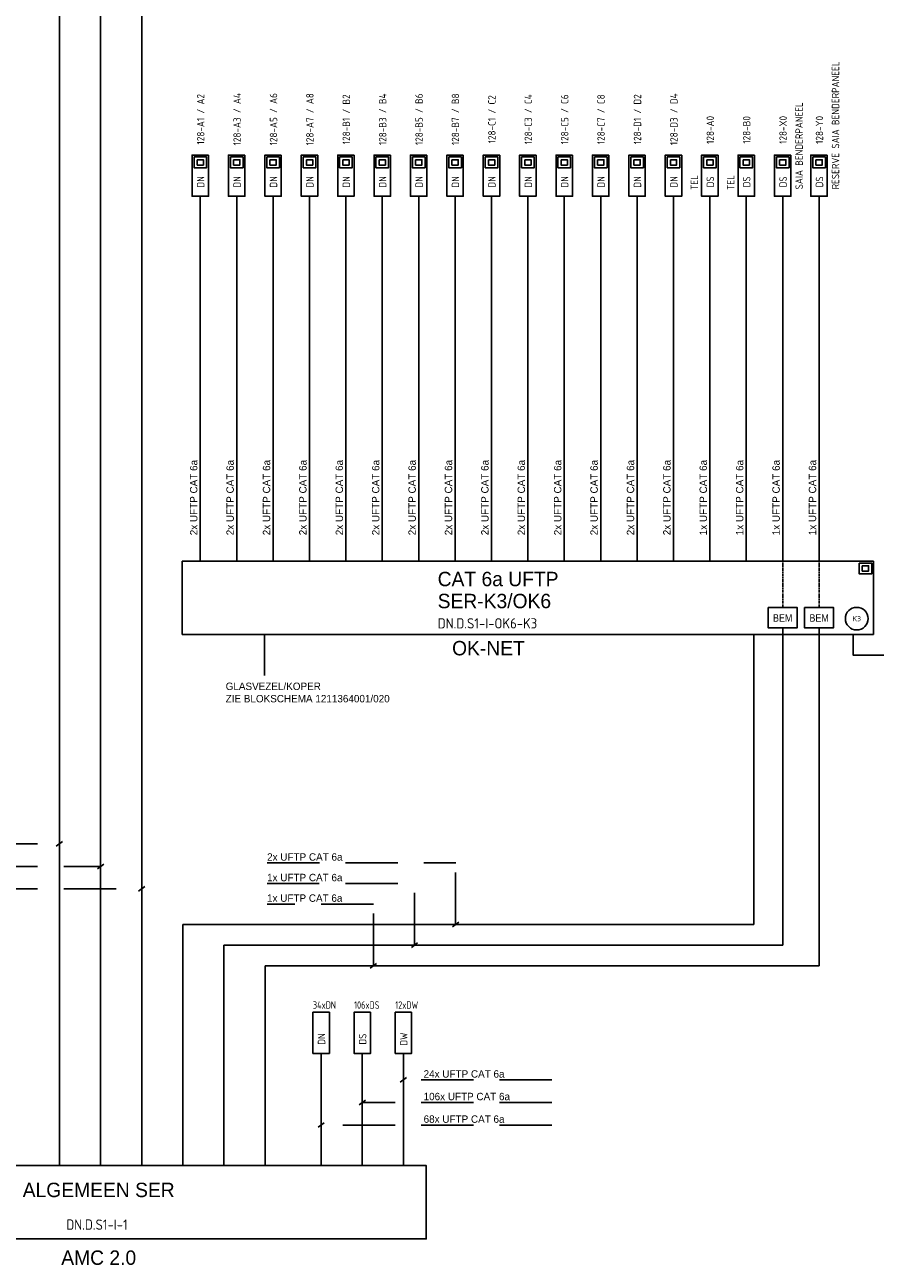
# Model space of a CAD drawing. Header units: millimetres. Extents: x -54 to 1704, y -342 to 469.
# Tile 4 of 17: x 313 to 519, y -342 to -41. Entities that reach past the tile are written whole.
import ezdxf
from ezdxf.enums import TextEntityAlignment as Align

# ---------------------------------------------------------------- set-up
doc = ezdxf.new("R2010")
doc.units = ezdxf.units.MM
doc.linetypes.add('DASHED', pattern=[19.05, 12.7, -6.35])
for name, color, linetype in [('AT$1A---_BIJSCHRIFT', 7, 'Continuous'), ('AT$1A---_TEKST', 2, 'Continuous'), ('E--L6100', 3, 'Continuous'), ('E--L6400', 3, 'Continuous'), ('EB6122--_ATTRIB', 2, 'Continuous'), ('EB6441--_ATTRIB', 2, 'Continuous'), ('EL6122--_AARD-NEN3134', 3, 'Continuous'), ('EL6441--_DN', 7, 'Continuous'), ('ET$1D---_OPMERKING', 2, 'Continuous')]:
    doc.layers.add(name, color=color, linetype=linetype)
doc.styles.add('1_8', font='ISO.shx', dxfattribs={"height": 1.8})
doc.styles.add('2_5', font='iso.shx', dxfattribs={"height": 2.5})
doc.styles.add('GBB_ISOP', font='b-gbp3.shx')
doc.styles.add('ISO18', font='ISO.SHX', dxfattribs={"width": 0.9, "height": 2})
doc.styles.add('NORATT', font='isocp.shx')
doc.styles.add('Normaal_staand', font='iso.shx')

# ---------------------------------------------------------------- blocks, each defined once
blk = doc.blocks.new('ES3134')
at = {"color": 0}
blk.add_circle((0, 0), 5.5, dxfattribs=at)
at = {"style": '1_8', "flags": 8}
blk.add_attdef('M_CODE', text='', height=1.8, dxfattribs=at).set_placement((0, 0), align=Align.MIDDLE_CENTER)
at = {"color": 0, "style": '2_5', "flags": 8}
blk.add_attdef('CODE', text='', height=2.5, dxfattribs=at).set_placement((0, 0), align=Align.MIDDLE)
blk = doc.blocks.new('DATA-LS3')
at = {"layer": 'E--L6400', "color": 2, "linetype": 'Continuous'}
blk.add_line((3.1, 0), (0, 0), dxfattribs=at)
for points in [[(13.1, -2), (3.1, -2), (3.1, 2), (13.1, 2)], [(12.63, 1.53), (12.63, -1.54), (10.01, -1.54), (10.01, 1.53)], [(11.98, 0.76), (11.98, -0.77), (10.67, -0.77), (10.67, 0.76)]]:
    blk.add_lwpolyline(points, close=True, dxfattribs=at)
at = {"style": 'NORATT'}
for tag, flags, p in [('CODE', 9, (8.06, 6.75)), ('M_CODE', 8, (8.06, 3.75))]:
    blk.add_attdef(tag, text='', height=1.8, dxfattribs=dict(at, flags=flags)).set_placement(p, align=Align.MIDDLE_CENTER)
for tag, flags, p in [('PANEEL', 9, (0, 3)), ('GRP', 8, (0, -5)), ('RUIMTE', 9, (0, -7.5))]:
    blk.add_attdef(tag, text='', height=1.8, dxfattribs=dict(at, flags=flags)).set_placement(p, align=Align.MIDDLE_LEFT)
at = {"color": 1, "style": 'NORATT'}
blk.add_attdef('DATACODE', text='', height=1.8, dxfattribs=at).set_placement((8.06, 3.75), align=Align.MIDDLE_CENTER)
blk.add_attdef('DATA-TST', text='', height=1.8, dxfattribs=at).set_placement((4.62, 0), align=Align.MIDDLE_LEFT)

msp = doc.modelspace()

# ---------------------------------------------------------------- linework, layer by layer
at = {"color": 1}
for p, q in [((321.11, -16.95), (321.11, -318.3)), ((331.11, -21.95), (331.11, -318.3)), ((341.11, -26.95), (341.11, -318.3)), ((370.93, -189.18), (370.93, -199.18)), ((489.92, -189.18), (489.92, -259.71)), ((496.92, -264.71), (496.92, -187.57)), ((505.76, -187.57), (505.76, -269.71)), ((320.36, -240.64), (321.87, -239.5)), ((330.36, -246.12), (331.87, -244.99)), ((340.36, -251.61), (341.87, -250.47)), ((351.11, -259.71), (351.11, -318.3)), ((489.92, -259.71), (351.11, -259.71)), ((351.11, -259.71), (351.11, -318.3)), ((416.67, -260.28), (418.18, -259.14)), ((361.11, -264.71), (361.11, -318.3)), ((361.11, -264.71), (496.92, -264.71)), ((406.67, -265.28), (408.18, -264.14)), ((371.11, -269.71), (505.76, -269.71)), ((371.11, -269.71), (371.11, -318.3)), ((396.67, -270.28), (398.18, -269.14)), ((384.73, -294.13), (384.73, -318.3)), ((394.73, -294.13), (394.73, -318.3)), ((404.73, -294.13), (404.73, -318.3)), ((403.97, -298.04), (405.48, -296.91)), ((393.97, -303.53), (395.48, -302.39)), ((383.97, -309.01), (385.48, -307.88))]:
    msp.add_line(p, q, dxfattribs=at)
at = {"color": 3}
for p, q in [((350.93, -171.34), (519.03, -171.34)), ((350.93, -189.18), (350.93, -171.34)), ((519.03, -171.34), (519.03, -189.18)), ((519.03, -189.18), (350.93, -189.18))]:
    msp.add_line(p, q, dxfattribs=at)
at = {"color": 1, "linetype": 'DASHED', "ltscale": 0.02}
for p, q in [((496.92, -171.34), (496.92, -182.57)), ((505.76, -171.34), (505.76, -182.57))]:
    msp.add_line(p, q, dxfattribs=at)
at = {"color": 1, "linetype": 'DASHED'}
for p, q in [((265.02, -240.07), (321.11, -240.07)), ((265.02, -245.56), (331.11, -245.56)), ((371.6, -244.71), (417.43, -244.71)), ((417.42, -259.71), (417.42, -244.71)), ((371.59, -249.71), (407.42, -249.71)), ((407.42, -264.71), (407.42, -249.71)), ((265.02, -251.04), (341.11, -251.04)), ((397.42, -254.71), (371.58, -254.71)), ((397.42, -269.71), (397.42, -254.71)), ((440.82, -297.47), (404.73, -297.47)), ((440.82, -302.96), (394.73, -302.96)), ((440.82, -308.45), (384.73, -308.45))]:
    msp.add_line(p, q, dxfattribs=at)
at = {"color": 1}
for points in [[(493.42, -182.57), (500.42, -182.57), (500.42, -187.57), (493.42, -187.57)], [(502.26, -182.57), (509.26, -182.57), (509.26, -187.57), (502.26, -187.57)]]:
    msp.add_lwpolyline(points, close=True, dxfattribs=at)
msp.add_lwpolyline([(514.03, -189.18), (514.03, -194.18), (532.09, -194.18), (532.09, -189.18)], dxfattribs=at)
at = {"color": 3}
msp.add_lwpolyline([(251.03, -318.3), (410.28, -318.3), (410.28, -336.14), (251.03, -336.14)], close=True, dxfattribs=at)
at = {"layer": 'E--L6100', "color": 1}
msp.add_line((355.36, -85.69), (355.36, -171.34), dxfattribs=at)
for points in [[(364.21, -85.69), (364.21, -171.34)], [(373.05, -85.69), (373.05, -171.34)], [(381.9, -85.69), (381.9, -171.34)], [(390.75, -85.69), (390.75, -171.34)], [(399.59, -85.69), (399.59, -171.34)], [(408.44, -85.69), (408.44, -171.34)], [(417.29, -85.69), (417.29, -171.34)], [(426.14, -85.69), (426.14, -171.34)], [(434.98, -85.69), (434.98, -171.34)], [(443.83, -85.69), (443.83, -171.34)], [(452.68, -85.69), (452.68, -171.34)], [(461.53, -85.69), (461.53, -171.34)], [(470.37, -85.69), (470.37, -171.34)], [(479.22, -85.69), (479.22, -171.34)], [(488.07, -85.69), (488.07, -171.34)], [(496.92, -85.69), (496.92, -171.34)], [(505.76, -85.69), (505.76, -171.34)]]:
    msp.add_lwpolyline(points, dxfattribs=at)
at = {"layer": 'E--L6400', "color": 2, "linetype": 'Continuous'}
for p, q in [((384.73, -291.02), (384.73, -294.13)), ((394.73, -291.02), (394.73, -294.13)), ((404.73, -291.02), (404.73, -294.13))]:
    msp.add_line(p, q, dxfattribs=at)
for points in [[(515.51, -171.81), (518.57, -171.81), (518.57, -174.43), (515.51, -174.43)], [(516.27, -172.46), (517.81, -172.46), (517.81, -173.77), (516.27, -173.77)], [(386.73, -281.02), (386.73, -291.02), (382.73, -291.02), (382.73, -281.02)], [(396.73, -281.02), (396.73, -291.02), (392.73, -291.02), (392.73, -281.02)], [(406.73, -281.02), (406.73, -291.02), (402.73, -291.02), (402.73, -281.02)]]:
    msp.add_lwpolyline(points, close=True, dxfattribs=at)

# ---------------------------------------------------------------- block references
at = {"layer": 'EL6122--_AARD-NEN3134'}
ref = msp.add_blockref('ES3134', (514.91, -185.32), dxfattribs=dict(at, xscale=0.5, yscale=0.5, zscale=0.5))
ref.add_attrib('CODE', 'K3', dxfattribs={"layer": 'EB6122--_ATTRIB', "color": 2, "height": 1.25, "style": 'NORATT', "flags": 8}).set_placement((514.91, -185.32), align=Align.MIDDLE)
at = {"layer": 'EL6441--_DN'}
ref = msp.add_blockref('DATA-LS3', (505.76, -85.69), dxfattribs=dict(at, rotation=90))
ref.add_attrib('DATACODE', '128-Y0', dxfattribs={"layer": 'EB6441--_ATTRIB', "color": 1, "height": 1.8, "rotation": 90, "style": 'NORATT'}).set_placement((505.86, -66.47), align=Align.MIDDLE_CENTER)
ref.add_attrib('DATA-TST', 'DS', dxfattribs={"layer": 'EB6441--_ATTRIB', "color": 1, "height": 1.8, "rotation": 90, "style": 'NORATT'}).set_placement((505.86, -79.11), align=Align.MIDDLE_CENTER)
ref.add_attrib('GRP', 'RESERVE SAIA BENDERPANEEL', dxfattribs={"layer": 'EB6441--_ATTRIB', "color": 1, "height": 1.8, "rotation": -270, "style": 'NORATT', "oblique": 360, "flags": 8}).set_placement((509.76, -80.94), align=Align.MIDDLE_LEFT)
ref = msp.add_blockref('DATA-LS3', (496.92, -85.69), dxfattribs=dict(at, rotation=90))
ref.add_attrib('DATACODE', '128-X0', dxfattribs={"layer": 'EB6441--_ATTRIB', "color": 1, "height": 1.8, "rotation": 90, "style": 'NORATT'}).set_placement((497.01, -66.47), align=Align.MIDDLE_CENTER)
ref.add_attrib('DATA-TST', 'DS', dxfattribs={"layer": 'EB6441--_ATTRIB', "color": 1, "height": 1.8, "rotation": 90, "style": 'NORATT'}).set_placement((497.01, -79.11), align=Align.MIDDLE_CENTER)
ref.add_attrib('GRP', 'SAIA BENDERPANEEL', dxfattribs={"layer": 'EB6441--_ATTRIB', "color": 1, "height": 1.8, "rotation": -270, "style": 'NORATT', "oblique": 360, "flags": 8}).set_placement((500.92, -80.94), align=Align.MIDDLE_LEFT)
ref = msp.add_blockref('DATA-LS3', (355.36, -85.69), dxfattribs=dict(at, rotation=90))
ref.add_attrib('DATACODE', '128-A1 / A2', dxfattribs={"layer": 'EB6441--_ATTRIB', "color": 1, "height": 1.8, "rotation": 90, "style": 'NORATT'}).set_placement((355.45, -63.89), align=Align.MIDDLE_CENTER)
ref.add_attrib('DATA-TST', 'DN', dxfattribs={"layer": 'EB6441--_ATTRIB', "color": 1, "height": 1.8, "rotation": 90, "style": 'NORATT'}).set_placement((355.45, -79.11), align=Align.MIDDLE_CENTER)
ref = msp.add_blockref('DATA-LS3', (364.21, -85.69), dxfattribs=dict(at, rotation=90))
ref.add_attrib('DATACODE', '128-A3 / A4', dxfattribs={"layer": 'EB6441--_ATTRIB', "color": 1, "height": 1.8, "rotation": 90, "style": 'NORATT'}).set_placement((364.3, -63.89), align=Align.MIDDLE_CENTER)
ref.add_attrib('DATA-TST', 'DN', dxfattribs={"layer": 'EB6441--_ATTRIB', "color": 1, "height": 1.8, "rotation": 90, "style": 'NORATT'}).set_placement((364.3, -79.11), align=Align.MIDDLE_CENTER)
ref = msp.add_blockref('DATA-LS3', (373.05, -85.69), dxfattribs=dict(at, rotation=90))
ref.add_attrib('DATACODE', '128-A5 / A6', dxfattribs={"layer": 'EB6441--_ATTRIB', "color": 1, "height": 1.8, "rotation": 90, "style": 'NORATT'}).set_placement((373.15, -63.89), align=Align.MIDDLE_CENTER)
ref.add_attrib('DATA-TST', 'DN', dxfattribs={"layer": 'EB6441--_ATTRIB', "color": 1, "height": 1.8, "rotation": 90, "style": 'NORATT'}).set_placement((373.15, -79.11), align=Align.MIDDLE_CENTER)
ref = msp.add_blockref('DATA-LS3', (381.9, -85.69), dxfattribs=dict(at, rotation=90))
ref.add_attrib('DATACODE', '128-A7 / A8', dxfattribs={"layer": 'EB6441--_ATTRIB', "color": 1, "height": 1.8, "rotation": 90, "style": 'NORATT'}).set_placement((381.99, -63.89), align=Align.MIDDLE_CENTER)
ref.add_attrib('DATA-TST', 'DN', dxfattribs={"layer": 'EB6441--_ATTRIB', "color": 1, "height": 1.8, "rotation": 90, "style": 'NORATT'}).set_placement((381.99, -79.11), align=Align.MIDDLE_CENTER)
ref = msp.add_blockref('DATA-LS3', (390.75, -85.69), dxfattribs=dict(at, rotation=90))
ref.add_attrib('DATACODE', '128-B1 / B2', dxfattribs={"layer": 'EB6441--_ATTRIB', "color": 1, "height": 1.8, "rotation": 90, "style": 'NORATT'}).set_placement((390.84, -63.89), align=Align.MIDDLE_CENTER)
ref.add_attrib('DATA-TST', 'DN', dxfattribs={"layer": 'EB6441--_ATTRIB', "color": 1, "height": 1.8, "rotation": 90, "style": 'NORATT'}).set_placement((390.84, -79.11), align=Align.MIDDLE_CENTER)
ref = msp.add_blockref('DATA-LS3', (399.59, -85.69), dxfattribs=dict(at, rotation=90))
ref.add_attrib('DATACODE', '128-B3 / B4', dxfattribs={"layer": 'EB6441--_ATTRIB', "color": 1, "height": 1.8, "rotation": 90, "style": 'NORATT'}).set_placement((399.69, -63.89), align=Align.MIDDLE_CENTER)
ref.add_attrib('DATA-TST', 'DN', dxfattribs={"layer": 'EB6441--_ATTRIB', "color": 1, "height": 1.8, "rotation": 90, "style": 'NORATT'}).set_placement((399.69, -79.11), align=Align.MIDDLE_CENTER)
ref = msp.add_blockref('DATA-LS3', (408.44, -85.69), dxfattribs=dict(at, rotation=90))
ref.add_attrib('DATACODE', '128-B5 / B6', dxfattribs={"layer": 'EB6441--_ATTRIB', "color": 1, "height": 1.8, "rotation": 90, "style": 'NORATT'}).set_placement((408.54, -63.89), align=Align.MIDDLE_CENTER)
ref.add_attrib('DATA-TST', 'DN', dxfattribs={"layer": 'EB6441--_ATTRIB', "color": 1, "height": 1.8, "rotation": 90, "style": 'NORATT'}).set_placement((408.54, -79.11), align=Align.MIDDLE_CENTER)
ref = msp.add_blockref('DATA-LS3', (417.29, -85.69), dxfattribs=dict(at, rotation=90))
ref.add_attrib('DATACODE', '128-B7 / B8', dxfattribs={"layer": 'EB6441--_ATTRIB', "color": 1, "height": 1.8, "rotation": 90, "style": 'NORATT'}).set_placement((417.38, -63.89), align=Align.MIDDLE_CENTER)
ref.add_attrib('DATA-TST', 'DN', dxfattribs={"layer": 'EB6441--_ATTRIB', "color": 1, "height": 1.8, "rotation": 90, "style": 'NORATT'}).set_placement((417.38, -79.11), align=Align.MIDDLE_CENTER)
ref = msp.add_blockref('DATA-LS3', (426.14, -85.69), dxfattribs=dict(at, rotation=90))
ref.add_attrib('DATACODE', '128-C1 / C2', dxfattribs={"layer": 'EB6441--_ATTRIB', "color": 1, "height": 1.8, "rotation": 90, "style": 'NORATT'}).set_placement((426.23, -63.89), align=Align.MIDDLE_CENTER)
ref.add_attrib('DATA-TST', 'DN', dxfattribs={"layer": 'EB6441--_ATTRIB', "color": 1, "height": 1.8, "rotation": 90, "style": 'NORATT'}).set_placement((426.23, -79.11), align=Align.MIDDLE_CENTER)
ref = msp.add_blockref('DATA-LS3', (434.98, -85.69), dxfattribs=dict(at, rotation=90))
ref.add_attrib('DATACODE', '128-C3 / C4', dxfattribs={"layer": 'EB6441--_ATTRIB', "color": 1, "height": 1.8, "rotation": 90, "style": 'NORATT'}).set_placement((435.08, -63.89), align=Align.MIDDLE_CENTER)
ref.add_attrib('DATA-TST', 'DN', dxfattribs={"layer": 'EB6441--_ATTRIB', "color": 1, "height": 1.8, "rotation": 90, "style": 'NORATT'}).set_placement((435.08, -79.11), align=Align.MIDDLE_CENTER)
ref = msp.add_blockref('DATA-LS3', (443.83, -85.69), dxfattribs=dict(at, rotation=90))
ref.add_attrib('DATACODE', '128-C5 / C6', dxfattribs={"layer": 'EB6441--_ATTRIB', "color": 1, "height": 1.8, "rotation": 90, "style": 'NORATT'}).set_placement((443.92, -63.89), align=Align.MIDDLE_CENTER)
ref.add_attrib('DATA-TST', 'DN', dxfattribs={"layer": 'EB6441--_ATTRIB', "color": 1, "height": 1.8, "rotation": 90, "style": 'NORATT'}).set_placement((443.92, -79.11), align=Align.MIDDLE_CENTER)
ref = msp.add_blockref('DATA-LS3', (452.68, -85.69), dxfattribs=dict(at, rotation=90))
ref.add_attrib('DATACODE', '128-C7 / C8', dxfattribs={"layer": 'EB6441--_ATTRIB', "color": 1, "height": 1.8, "rotation": 90, "style": 'NORATT'}).set_placement((452.77, -63.89), align=Align.MIDDLE_CENTER)
ref.add_attrib('DATA-TST', 'DN', dxfattribs={"layer": 'EB6441--_ATTRIB', "color": 1, "height": 1.8, "rotation": 90, "style": 'NORATT'}).set_placement((452.77, -79.11), align=Align.MIDDLE_CENTER)
ref = msp.add_blockref('DATA-LS3', (461.53, -85.69), dxfattribs=dict(at, rotation=90))
ref.add_attrib('DATACODE', '128-D1 / D2', dxfattribs={"layer": 'EB6441--_ATTRIB', "color": 1, "height": 1.8, "rotation": 90, "style": 'NORATT'}).set_placement((461.62, -63.89), align=Align.MIDDLE_CENTER)
ref.add_attrib('DATA-TST', 'DN', dxfattribs={"layer": 'EB6441--_ATTRIB', "color": 1, "height": 1.8, "rotation": 90, "style": 'NORATT'}).set_placement((461.62, -79.11), align=Align.MIDDLE_CENTER)
ref = msp.add_blockref('DATA-LS3', (470.37, -85.69), dxfattribs=dict(at, rotation=90))
ref.add_attrib('DATACODE', '128-D3 / D4', dxfattribs={"layer": 'EB6441--_ATTRIB', "color": 1, "height": 1.8, "rotation": 90, "style": 'NORATT'}).set_placement((470.47, -63.89), align=Align.MIDDLE_CENTER)
ref.add_attrib('DATA-TST', 'DN', dxfattribs={"layer": 'EB6441--_ATTRIB', "color": 1, "height": 1.8, "rotation": 90, "style": 'NORATT'}).set_placement((470.47, -79.11), align=Align.MIDDLE_CENTER)
ref = msp.add_blockref('DATA-LS3', (479.22, -85.69), dxfattribs=dict(at, rotation=90))
ref.add_attrib('DATACODE', '128-A0', dxfattribs={"layer": 'EB6441--_ATTRIB', "color": 1, "height": 1.8, "rotation": 90, "style": 'NORATT'}).set_placement((479.31, -66.47), align=Align.MIDDLE_CENTER)
ref.add_attrib('DATA-TST', 'DS', dxfattribs={"layer": 'EB6441--_ATTRIB', "color": 1, "height": 1.8, "rotation": 90, "style": 'NORATT'}).set_placement((479.31, -79.11), align=Align.MIDDLE_CENTER)
ref.add_attrib('GRP', 'TEL', dxfattribs={"layer": 'EB6441--_ATTRIB', "color": 1, "height": 1.8, "rotation": -270, "style": 'NORATT', "oblique": 360, "flags": 8}).set_placement((475.46, -81.05), align=Align.MIDDLE_LEFT)
ref = msp.add_blockref('DATA-LS3', (488.07, -85.69), dxfattribs=dict(at, rotation=90))
ref.add_attrib('DATACODE', '128-B0', dxfattribs={"layer": 'EB6441--_ATTRIB', "color": 1, "height": 1.8, "rotation": 90, "style": 'NORATT'}).set_placement((488.16, -66.47), align=Align.MIDDLE_CENTER)
ref.add_attrib('DATA-TST', 'DS', dxfattribs={"layer": 'EB6441--_ATTRIB', "color": 1, "height": 1.8, "rotation": 90, "style": 'NORATT'}).set_placement((488.16, -79.11), align=Align.MIDDLE_CENTER)
ref.add_attrib('GRP', 'TEL', dxfattribs={"layer": 'EB6441--_ATTRIB', "color": 1, "height": 1.8, "rotation": -270, "style": 'NORATT', "oblique": 360, "flags": 8}).set_placement((484.3, -81.05), align=Align.MIDDLE_LEFT)

# ---------------------------------------------------------------- texts
at = {"layer": 'AT$1A---_BIJSCHRIFT', "color": 2, "style": 'Normaal_staand'}
msp.add_text('DN.D.S1-I-OK6-K3', height=2.5, dxfattribs=at).set_placement((413.06, -186.46), align=Align.MIDDLE_LEFT)
msp.add_text('DN.D.S1-I-1', height=2.5, dxfattribs=at).set_placement((322.77, -334.67), align=Align.BOTTOM_LEFT)
at = {"layer": 'AT$1A---_TEKST', "style": 'GBB_ISOP'}
for s, p in [('2x UFTP CAT 6a', (355.19, -165.04)), ('2x UFTP CAT 6a', (364.04, -165.04)), ('2x UFTP CAT 6a', (372.89, -165.04)), ('2x UFTP CAT 6a', (381.73, -165.04)), ('2x UFTP CAT 6a', (390.58, -165.04)), ('2x UFTP CAT 6a', (399.43, -165.04)), ('2x UFTP CAT 6a', (408.28, -165.04)), ('2x UFTP CAT 6a', (417.12, -165.04)), ('2x UFTP CAT 6a', (425.97, -165.04)), ('2x UFTP CAT 6a', (434.82, -165.04)), ('2x UFTP CAT 6a', (443.67, -165.04)), ('2x UFTP CAT 6a', (452.51, -165.04)), ('2x UFTP CAT 6a', (461.36, -165.04)), ('2x UFTP CAT 6a', (470.21, -165.04)), ('1x UFTP CAT 6a', (479.05, -165.04)), ('1x UFTP CAT 6a', (487.9, -165.04)), ('1x UFTP CAT 6a', (496.75, -165.04)), ('1x UFTP CAT 6a', (505.6, -165.04))]:
    msp.add_text(s, height=1.8, rotation=90, dxfattribs=at).set_placement(p, align=Align.BOTTOM_LEFT)
at = {"layer": 'AT$1A---_TEKST', "color": 3, "style": 'GBB_ISOP'}
for s, p in [('CAT 6a UFTP', (413.05, -175.68)), ('SER-K3/OK6', (413.05, -181.03))]:
    msp.add_text(s, height=3.5, dxfattribs=at).set_placement(p, align=Align.MIDDLE_LEFT)
at = {"layer": 'AT$1A---_TEKST', "style": 'GBB_ISOP', "width": 0.9}
for p in [(496.92, -186.59), (505.77, -186.59)]:
    msp.add_text('BEM', height=1.8, dxfattribs=at).set_placement(p, align=Align.BOTTOM_CENTER)
at = {"layer": 'AT$1A---_TEKST', "color": 3, "style": 'GBB_ISOP'}
for s, p in [('OK-NET', (425.4, -192.49)), ('ALGEMEEN SER', (330.66, -324.23)), ('AMC 2.0', (330.66, -340.7))]:
    msp.add_text(s, height=3.5, dxfattribs=at).set_placement(p, align=Align.MIDDLE)
at = {"layer": 'AT$1A---_TEKST', "style": 'GBB_ISOP'}
for s, p in [('GLASVEZEL/KOPER', (361.52, -203.21)), ('ZIE BLOKSCHEMA 1211364001/020', (361.52, -206.21)), ('2x UFTP CAT 6a', (371.6, -244.71)), ('1x UFTP CAT 6a', (371.59, -249.71)), ('1x UFTP CAT 6a', (371.58, -254.71)), ('24x UFTP CAT 6a', (409.64, -297.47)), ('106x UFTP CAT 6a', (409.64, -302.96)), ('68x UFTP CAT 6a', (409.64, -308.45))]:
    msp.add_text(s, height=1.8, dxfattribs=at).set_placement(p, align=Align.BOTTOM_LEFT)
at = {"layer": 'EB6441--_ATTRIB', "color": 1, "style": 'NORATT'}
for s, p in [('DN', (384.82, -287.55)), ('DS', (394.82, -287.55)), ('DW', (404.82, -287.55))]:
    msp.add_text(s, height=1.8, rotation=90, dxfattribs=at).set_placement(p, align=Align.MIDDLE_CENTER)
at = {"layer": 'ET$1D---_OPMERKING', "color": 1, "linetype": 'Continuous', "style": 'ISO18', "width": 0.9}
for s, p in [('34xDN', (382.73, -280.18)), ('106xDS', (392.73, -280.18)), ('12xDW', (402.73, -280.18))]:
    msp.add_text(s, height=1.8, dxfattribs=at).set_placement(p)

doc.saveas('drawing.dxf')
